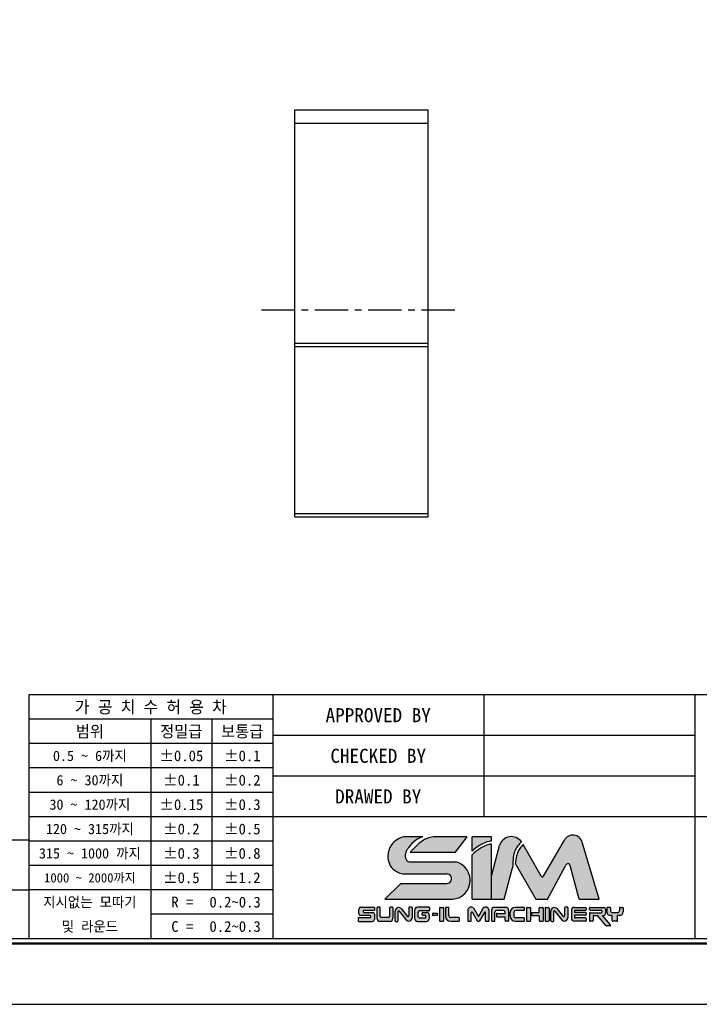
# Model space of a CAD drawing. Header units: millimetres. Extents: x 1928 to 2345, y 992 to 1288.
# Tile 2 of 2: x 2151 to 2253, y 992 to 1140. Entities that reach past the tile are written whole.
import ezdxf
from ezdxf.enums import TextEntityAlignment as Align

# ---------------------------------------------------------------- set-up
doc = ezdxf.new("R2010")
doc.units = ezdxf.units.MM
doc.linetypes.add('CENTER', pattern=[2, 1.25, -0.25, 0.25, -0.25])
for name, color, linetype in [('S1', 1, 'CENTER'), ('Z5', 7, 'Continuous'), ('Z7', 7, 'Continuous')]:
    doc.layers.add(name, color=color, linetype=linetype)

# ---------------------------------------------------------------- blocks, each defined once
blk = doc.blocks.new('란표제')
h = blk.add_hatch(color=150)
h.dxf.hatch_style = 1
edge = h.paths.add_edge_path()
edge.add_spline(control_points=[(207.254885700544, 16.33602195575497), (207.4122922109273, 16.47608683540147), (207.7174809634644, 16.74765264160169), (208.2523540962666, 17.06731062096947), (208.7774405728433, 17.32249890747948), (209.1543874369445, 17.38665720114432), (209.319017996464, 17.41467816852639)], knot_values=[0, 0, 0, 0, 0.6304310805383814, 1.222315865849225, 1.865724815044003, 2.364625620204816, 2.364625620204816, 2.364625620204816, 2.364625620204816], degree=3, periodic=0)
edge.add_line((209.319017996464, 17.41467816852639), (209.319017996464, 17.8749359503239))
edge.add_line((209.319017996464, 17.8749359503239), (207.254885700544, 17.8749359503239))
edge.add_line((207.254885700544, 17.8749359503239), (207.254885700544, 16.33602195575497))
edge = h.paths.add_edge_path()
edge.add_spline(control_points=[(209.319017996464, 17.09505608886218), (209.1507810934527, 17.05636180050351), (208.7718837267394, 16.96921585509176), (208.2430076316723, 16.7021166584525), (207.7228945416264, 16.35351243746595), (207.413543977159, 16.08416408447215), (207.254885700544, 15.9460219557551)], knot_values=[0, 0, 0, 0, 0.5164407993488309, 1.163110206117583, 1.761888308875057, 2.392319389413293, 2.392319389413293, 2.392319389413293, 2.392319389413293], degree=3, periodic=0)
edge.add_line((207.254885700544, 15.9460219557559), (207.254885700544, 11.2074160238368))
edge.add_line((207.254885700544, 11.2074160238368), (209.319017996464, 11.2074160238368))
edge.add_line((209.319017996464, 11.2074160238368), (209.319017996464, 17.09505608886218))
edge = h.paths.add_edge_path()
edge.add_line((205.4485281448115, 15.20675719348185), (200.5646388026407, 15.20675719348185))
edge.add_spline(control_points=[(200.5646388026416, 15.20675719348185), (200.4849448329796, 15.2311278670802), (200.2902893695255, 15.29065413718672), (200.0764048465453, 15.67955931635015), (200.1444277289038, 16.22277553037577), (200.5626230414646, 16.86702953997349), (201.1445093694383, 17.51252125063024), (201.753622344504, 17.7642963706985), (202.0212897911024, 17.8749359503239)], knot_values=[0, 0, 0, 0, 0.2433595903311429, 0.5944147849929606, 1.213183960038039, 1.789398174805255, 2.88702788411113, 3.747486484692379, 3.747486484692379, 3.747486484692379, 3.747486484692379], degree=3, periodic=0)
edge.add_line((202.021289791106, 17.87493595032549), (199.975920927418, 17.87493595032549))
edge.add_spline(control_points=[(199.975920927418, 17.87493595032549), (199.7520550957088, 17.7906646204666), (199.2509278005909, 17.60202188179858), (198.4944564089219, 16.96557093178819), (198.1991549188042, 15.94031959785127), (198.3773366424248, 14.94330619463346), (198.8409946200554, 14.33840604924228), (199.2605940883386, 14.13379854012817), (199.4124566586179, 14.059746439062)], knot_values=[0, 0, 0, 0, 0.550739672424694, 1.232839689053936, 2.19963066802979, 2.850121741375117, 3.513003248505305, 3.888995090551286, 3.888995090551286, 3.888995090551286, 3.888995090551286], degree=3, periodic=0)
edge.add_arc((200.0158996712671, 15.21120487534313), 1.299999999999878, 242.3423855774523, 270.0000000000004)
edge.add_line((200.0158996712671, 13.91120487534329), (204.5640160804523, 13.91120487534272))
edge.add_arc((204.5640160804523, 13.39961279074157), 0.5115920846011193, 270.18688939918, 90, ccw=False)
edge.add_line((204.565684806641, 12.88802342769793), (199.6526393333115, 12.88802342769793))
edge.add_line((199.6526393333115, 12.88802342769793), (197.9720319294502, 11.2074160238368))
edge.add_line((197.9720319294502, 11.2074160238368), (204.7937810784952, 11.2074160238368))
edge.add_arc((205.0304162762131, 13.2219417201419), 2.028376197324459, 263.3004820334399, 78.10426637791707)
edge = h.paths.add_edge_path(flags=17)
edge.add_spline(control_points=[(203.124493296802, 17.8749359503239), (202.8996633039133, 17.82721986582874), (202.2807588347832, 17.69586862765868), (201.4378743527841, 17.06335641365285), (200.9055243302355, 16.48007066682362), (200.6418784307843, 16.19119889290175)], knot_values=[0, 0, 0, 0, 0.6846043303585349, 1.884555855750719, 3.061918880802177, 3.061918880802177, 3.061918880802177, 3.061918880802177], degree=3, periodic=0)
edge.add_line((200.6418784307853, 16.19119889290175), (205.4077128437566, 16.19119889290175))
edge.add_line((205.4077128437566, 16.19119889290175), (206.7038211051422, 17.8749359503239))
edge.add_line((206.7038211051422, 17.8749359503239), (203.124493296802, 17.8749359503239))
h = blk.add_hatch(color=8)
h.dxf.hatch_style = 1
edge = h.paths.add_edge_path()
edge.add_spline(control_points=[(211.586712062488, 14.73767623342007), (211.5979655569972, 15.05995682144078), (211.6173841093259, 15.61607052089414), (211.7789107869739, 16.3460245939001), (212.0883945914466, 16.90037927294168), (212.3712800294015, 17.17334599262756), (212.5211611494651, 17.31797188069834)], knot_values=[0, 0, 0, 0, 0.7435831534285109, 1.283095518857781, 1.707763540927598, 2.186317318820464, 2.186317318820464, 2.186317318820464, 2.186317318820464], degree=3, periodic=0)
edge.add_arc((211.4478182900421, 16.58453128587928), 1.300000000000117, 34.34572044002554, 164.9999999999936)
edge.add_line((210.1921147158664, 16.92099604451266), (209.319017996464, 13.66255472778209))
edge.add_line((209.319017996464, 13.66255472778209), (209.319017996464, 11.2074160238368))
edge.add_line((209.319017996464, 11.2074160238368), (210.6863499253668, 11.2074160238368))
edge.add_line((210.6863499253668, 11.2074160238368), (211.5798839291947, 14.54213032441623))
edge.add_spline(control_points=[(211.5798839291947, 14.5421303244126), (211.5821599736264, 14.60731229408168), (211.5844360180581, 14.67249426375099), (211.586712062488, 14.73767623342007)], knot_values=[2.186317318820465, 2.186317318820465, 2.186317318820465, 2.186317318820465, 2.336708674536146, 2.336708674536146, 2.336708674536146, 2.336708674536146], degree=3, periodic=0)
edge = h.paths.add_edge_path()
edge.add_arc((217.4733307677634, 14.73094655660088), 0.2599999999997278, 14.999999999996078, 152.0936797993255, ccw=False)
edge.add_line((217.7244714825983, 14.79823950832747), (218.681274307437, 11.22740275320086))
edge.add_line((218.681274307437, 11.22740275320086), (220.7932630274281, 11.22740275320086))
edge.add_line((220.7932630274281, 11.22740275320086), (218.9990320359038, 17.29391512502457))
edge.add_arc((218.0017364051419, 16.99895508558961), 1.040000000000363, 16.47610349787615, 150.0000000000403)
edge.add_line((217.101069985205, 17.51895508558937), (214.8678378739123, 13.65088360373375))
edge.add_arc((214.7552545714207, 13.71588360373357), 0.1299999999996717, 210.0000000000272, 330.0000000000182, ccw=False)
edge.add_line((214.642671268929, 13.65088360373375), (212.6921295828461, 17.02932090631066))
edge.add_spline(control_points=[(212.6921295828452, 17.02932090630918), (212.5742457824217, 16.89979221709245), (212.3414632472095, 16.64401477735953), (212.065290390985, 16.12183659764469), (211.9274507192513, 15.54940397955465), (211.8798952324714, 15.13850761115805), (211.8598466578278, 14.96528077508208)], knot_values=[0, 0, 0, 0, 0.523800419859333, 1.034337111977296, 1.752334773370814, 2.275651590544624, 2.275651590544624, 2.275651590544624, 2.275651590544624], degree=3, periodic=0)
edge.add_arc((211.7973139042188, 14.85130860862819), 0.1300000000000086, 30.0000000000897, 61.24788174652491, ccw=False)
edge.add_line((211.9098972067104, 14.91630860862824), (214.0576988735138, 11.19620699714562))
edge.add_line((214.0576988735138, 11.19620699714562), (215.3070704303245, 11.1962069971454))
edge.add_line((215.3070704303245, 11.1962069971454), (217.243565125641, 14.85263365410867))
h = blk.add_hatch(color=150)
h.dxf.hatch_style = 1
h.paths.add_polyline_path([(196.8398843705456, 9.607704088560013, 0.4142135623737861), (196.644884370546, 9.80270408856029), (195.7199446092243, 9.80270408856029, -0.4142135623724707), (195.6549446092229, 9.867704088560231), (195.654944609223, 9.948566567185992, -0.4142135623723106), (195.7199446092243, 10.0135665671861), (196.8398843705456, 10.0135665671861), (196.8398843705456, 10.3463613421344), (195.3763517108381, 10.34636134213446, 0.4142135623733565), (195.1813517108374, 10.15136134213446), (195.1813517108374, 9.651637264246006, 0.4142135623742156), (195.3763517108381, 9.45663726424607), (196.4043549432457, 9.456637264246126, -0.4142135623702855), (196.4693549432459, 9.391637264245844), (196.4693549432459, 9.314484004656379, -0.4142135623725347), (196.4043549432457, 9.249484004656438), (195.1625882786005, 9.249484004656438), (195.1625882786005, 8.845717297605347), (196.644884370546, 8.845717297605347, 0.4142135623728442), (196.8398843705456, 9.04071729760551)])
h.paths.add_polyline_path([(204.2241152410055, 10.26798301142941, 0.4142135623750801), (204.1591152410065, 10.33298301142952), (203.8636730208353, 10.33298301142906, 0.4142135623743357), (203.7986730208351, 10.26798301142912), (203.7986730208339, 8.929340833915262, 0.4142135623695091), (203.8636730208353, 8.864340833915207), (204.1591152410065, 8.864340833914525, 0.4142135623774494), (204.2241152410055, 8.929340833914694)])
h.paths.add_polyline_path([(207.1653805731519, 9.763626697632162, -0.7673269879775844), (207.2866722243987, 9.796126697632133), (207.8058751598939, 8.896840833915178, 0.2679491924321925), (207.8621668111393, 8.864340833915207), (207.9913022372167, 8.864340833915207, 0.2679491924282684), (208.0475938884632, 8.896840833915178), (208.5667968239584, 9.796126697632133, -0.7673269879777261), (208.6880884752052, 9.763626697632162), (208.6880884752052, 8.929340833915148, 0.4142135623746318), (208.7530884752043, 8.864340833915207), (208.9903602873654, 8.864340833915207, 0.4142135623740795), (209.0553602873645, 8.929340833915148), (209.0553602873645, 10.10884705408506, 0.5572135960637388), (208.4489020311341, 10.2713470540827), (207.9267345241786, 9.366926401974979), (207.4045670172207, 10.27134705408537, 0.5198906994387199), (206.7981087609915, 10.10884705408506), (206.7981087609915, 8.929340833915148, 0.4142135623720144), (206.8631087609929, 8.864340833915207), (207.1003805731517, 8.864340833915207, 0.414213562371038), (207.1653805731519, 8.929340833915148)])
h = blk.add_hatch(color=251)
h.dxf.hatch_style = 1
h.paths.add_polyline_path([(203.5669230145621, 9.653807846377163, 0.4142135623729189), (203.5019230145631, 9.718807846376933), (203.0985386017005, 9.718807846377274, 0.4142135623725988), (203.0335386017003, 9.653807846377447), (203.0335386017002, 9.535083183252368, 0.4142135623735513), (203.0985386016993, 9.470083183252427), (203.5019230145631, 9.470083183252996, 0.4142135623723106), (203.5669230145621, 9.535083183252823)])
h.paths.add_polyline_path([(198.8155383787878, 9.170717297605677), (198.8155383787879, 10.28136134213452, 0.4142135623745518), (198.7505383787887, 10.34636134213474), (198.5312483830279, 10.34636134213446, 0.4142135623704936), (198.4662483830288, 10.28136134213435), (198.4662483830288, 9.374979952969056, -0.4142135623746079), (198.3362483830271, 9.244979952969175), (197.6035467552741, 9.244979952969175, -0.4142135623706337), (197.4735467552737, 9.374979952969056), (197.4735467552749, 10.28136134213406, 0.4142135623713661), (197.4085467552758, 10.34636134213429), (197.173220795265, 10.3463613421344, 0.4142135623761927), (197.1082207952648, 10.28136134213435), (197.1082207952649, 9.170717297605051, 0.4142135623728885), (197.4332207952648, 8.845717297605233), (198.490538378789, 8.845717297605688, 0.4142135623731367)])
h.paths.add_polyline_path([(200.8836941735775, 9.265258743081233), (200.8836941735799, 10.28136134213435, 0.4142135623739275), (200.8186941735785, 10.3463613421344), (200.5662103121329, 10.34636134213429, 0.4142135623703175), (200.5012103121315, 10.28136134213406), (200.5012103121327, 9.419089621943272, -0.7053166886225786), (200.385850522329, 9.377993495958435), (199.7365529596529, 10.17365216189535, 0.7053166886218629), (199.0443942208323, 9.927075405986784), (199.0443942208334, 8.91071729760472, 0.4142135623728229), (199.1093942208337, 8.845717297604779), (199.3056264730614, 8.84571729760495, 0.4142135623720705), (199.3706264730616, 8.910717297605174), (199.3706264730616, 9.904828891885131, -0.7182104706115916), (199.4873633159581, 9.944177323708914), (200.1832731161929, 9.02916815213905, 0.7182104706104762)])
h.paths.add_polyline_path([(202.7217367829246, 9.170717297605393), (202.7217367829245, 9.475145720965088, 0.414213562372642), (202.3967367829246, 9.80014572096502), (202.0179389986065, 9.800145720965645, 0.414213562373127), (201.9529389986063, 9.735145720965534), (201.9529389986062, 9.538394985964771, 0.4142135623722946), (202.0179389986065, 9.47339498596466), (202.273324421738, 9.473394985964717, -0.4142135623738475), (202.3383244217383, 9.40839498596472), (202.3383244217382, 9.281672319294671, -0.414213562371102), (202.273324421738, 9.21667231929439), (201.7241999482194, 9.21667231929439, -0.4142135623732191), (201.4641999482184, 9.476672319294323), (201.4641999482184, 9.652153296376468, -0.4142135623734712), (201.7891999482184, 9.977153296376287), (202.6567367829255, 9.97715329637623, 0.4142135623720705), (202.7217367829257, 10.04215329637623), (202.7217367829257, 10.2813613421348, 0.4142135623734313), (202.6567367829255, 10.3463613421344), (201.4565649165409, 10.3463613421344, 0.4142135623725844), (201.1315649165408, 10.02136134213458), (201.1315649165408, 9.170717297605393, 0.4142135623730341), (201.4565649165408, 8.845717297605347), (202.3967367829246, 8.845717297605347, 0.4142135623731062)])
h.paths.add_polyline_path([(205.9125890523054, 9.174990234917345, 0.4142135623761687), (205.8475890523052, 9.23999023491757), (204.9759224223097, 9.23999023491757, -0.4142135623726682), (204.7809224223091, 9.434990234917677), (204.7809224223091, 10.26798301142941, 0.4142135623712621), (204.7159224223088, 10.33298301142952), (204.4844112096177, 10.33298301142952, 0.4142135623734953), (204.4194112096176, 10.26798301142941), (204.4194112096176, 9.38434083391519, 0.4142135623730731), (204.9394112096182, 8.864340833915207), (205.8475890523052, 8.864340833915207, 0.4142135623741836), (205.9125890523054, 8.929340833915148)])
h.paths.add_polyline_path([(209.694731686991, 9.823725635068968, -0.4142135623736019), (209.8897316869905, 10.01872563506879), (210.5938065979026, 10.0187256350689, -0.4142135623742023), (210.7888065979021, 9.823725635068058), (210.7888065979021, 9.69676070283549), (209.9214226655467, 9.696760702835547, 0.4142135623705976), (209.8564226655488, 9.631760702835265), (209.8564226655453, 9.40577132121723, 0.41421356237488), (209.9214226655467, 9.340771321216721), (210.7888065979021, 9.34077132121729), (210.7888065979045, 8.929340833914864, 0.4142135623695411), (210.8538065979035, 8.864340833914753), (211.0838216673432, 8.86434083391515, 0.4142135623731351), (211.1488216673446, 8.929340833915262), (211.1488216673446, 10.07298301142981, 0.4142135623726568), (210.8888216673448, 10.33298301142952), (209.5973415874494, 10.33298301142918, 0.4142135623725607), (209.337341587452, 10.07298301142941), (209.337341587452, 8.929340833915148, 0.4142135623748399), (209.4023415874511, 8.864340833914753), (209.6297316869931, 8.864340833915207, 0.4142135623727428), (209.694731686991, 8.929340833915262)])
h.paths.add_polyline_path([(212.8488973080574, 9.150598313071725, 0.4142135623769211), (212.7838973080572, 9.21559831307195), (211.9150975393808, 9.215598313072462, -0.4142135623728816), (211.7200975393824, 9.410598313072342), (211.7200975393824, 9.825681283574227, -0.4142135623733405), (211.9150975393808, 10.02068128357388), (212.7838973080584, 10.02068128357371, 0.4142135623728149), (212.8488973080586, 10.08568128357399), (212.8488973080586, 10.26798301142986, 0.4142135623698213), (212.7838973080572, 10.33298301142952), (211.8480273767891, 10.33298301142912, 0.414213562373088), (211.3280273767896, 9.812983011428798), (211.3280273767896, 9.384340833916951, 0.4142135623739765), (211.8480273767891, 8.864340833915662), (212.7838973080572, 8.864340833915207, 0.4142135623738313), (212.8488973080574, 8.929340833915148)])
h.paths.add_polyline_path([(213.492579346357, 10.26798301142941, 0.41421356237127), (213.4275793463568, 10.33298301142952), (213.1321371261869, 10.33298301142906, 0.414213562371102), (213.0671371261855, 10.26798301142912), (213.0671371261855, 8.929340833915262, 0.4142135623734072), (213.1321371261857, 8.864340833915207), (213.4275793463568, 8.864340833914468, 0.4142135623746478), (213.492579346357, 8.929340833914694)])
h.paths.add_polyline_path([(214.8456035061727, 10.26798301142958, 0.4142135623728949), (214.7806035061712, 10.33298301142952), (214.4851612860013, 10.33298301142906, 0.4142135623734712), (214.4201612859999, 10.26798301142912), (214.4201612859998, 9.839948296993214, -0.4142135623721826), (214.3551612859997, 9.774948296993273), (213.676330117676, 9.774948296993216, 0.4142135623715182), (213.6113301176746, 9.709948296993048), (213.6113301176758, 9.520356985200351, 0.4142135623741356), (213.676330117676, 9.455356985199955), (214.3551612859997, 9.45535698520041, -0.4142135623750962), (214.4201612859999, 9.390356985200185), (214.4201612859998, 8.929340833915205, 0.4142135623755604), (214.4851612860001, 8.864340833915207), (214.7806035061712, 8.864340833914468, 0.414213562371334), (214.8456035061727, 8.929340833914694)])
h.paths.add_polyline_path([(215.4624624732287, 10.26798301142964, 0.4142135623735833), (215.3974624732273, 10.33298301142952), (215.1020202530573, 10.33298301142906, 0.414213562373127), (215.0370202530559, 10.26798301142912), (215.0370202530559, 8.929340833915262, 0.4142135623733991), (215.1020202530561, 8.864340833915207), (215.3974624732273, 8.864340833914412, 0.4142135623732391), (215.4624624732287, 8.929340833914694)])
h.paths.add_polyline_path([(216.339469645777, 10.17365216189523, 0.7053166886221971), (215.6473109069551, 9.927075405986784), (215.6473109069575, 8.91071729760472, 0.4142135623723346), (215.7123109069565, 8.845717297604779), (215.9085431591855, 8.84571729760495, 0.4142135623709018), (215.9735431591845, 8.910717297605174), (215.9735431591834, 9.904828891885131, -0.7182104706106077), (216.0902800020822, 9.944177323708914), (216.7861898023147, 9.02916815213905, 0.7182104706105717), (217.4866108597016, 9.265258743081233), (217.4866108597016, 10.28136134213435, 0.4142135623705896), (217.4216108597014, 10.3463613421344), (217.1691269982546, 10.34636134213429, 0.4142135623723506), (217.1041269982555, 10.28136134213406), (217.1041269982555, 9.419089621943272, -0.7053166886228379), (216.9887672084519, 9.377993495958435)])
h.paths.add_polyline_path([(219.420415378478, 10.26798301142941, 0.4142135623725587), (219.3554153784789, 10.33298301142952), (218.1709172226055, 10.33298301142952, 0.4142135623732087), (217.8459172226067, 10.00798301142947), (217.8459172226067, 9.189340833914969, 0.4142135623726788), (218.1709172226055, 8.864340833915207), (219.3554153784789, 8.864340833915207, 0.4142135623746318), (219.420415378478, 8.929340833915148), (219.420415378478, 9.143462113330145, 0.4142135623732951), (219.3554153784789, 9.208462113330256), (218.2404718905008, 9.208462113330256, -0.4142135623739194), (218.1754718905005, 9.273462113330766), (218.1754718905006, 9.438182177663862, -0.4142135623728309), (218.240471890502, 9.503182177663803), (219.3554153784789, 9.50318217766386, 0.414213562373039), (219.420415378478, 9.568182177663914), (219.420415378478, 9.728365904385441, 0.4142135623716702), (219.3554153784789, 9.793365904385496), (218.240471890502, 9.793365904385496, -0.4142135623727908), (218.1754718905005, 9.858365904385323), (218.1754718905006, 9.955071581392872, -0.4142135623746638), (218.2404718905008, 10.02007158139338), (219.3554153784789, 10.02007158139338, 0.4142135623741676), (219.420415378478, 10.08507158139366)])
h.paths.add_polyline_path([(221.4898233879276, 10.13798301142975, 0.4142135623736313), (221.2948233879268, 10.3329830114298), (219.8352710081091, 10.33298301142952, 0.4142135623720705), (219.7702710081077, 10.26798301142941), (219.7702710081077, 10.10677544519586, 0.414213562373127), (219.8352710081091, 10.04177544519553), (221.0336939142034, 10.0417754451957, -0.4142135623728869), (221.0986939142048, 9.976775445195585), (221.0986939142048, 9.837352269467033, -0.4142135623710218), (221.0336939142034, 9.772352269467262), (219.8352710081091, 9.772352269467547, 0.4142135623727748), (219.7702710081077, 9.707352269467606), (219.7702710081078, 8.929340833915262, 0.4142135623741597), (219.8352710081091, 8.864340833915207), (220.0926108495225, 8.864340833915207, 0.4142135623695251), (220.1576108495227, 8.929340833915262), (220.1576108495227, 9.414242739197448, -0.4142135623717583), (220.2226108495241, 9.479242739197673), (220.6306965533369, 9.479242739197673), (221.5531320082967, 8.379926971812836, 0.2216946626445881), (221.6029248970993, 8.356708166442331), (221.9552971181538, 8.35670816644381, 0.637070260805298), (222.0050900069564, 8.46348936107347), (221.1527717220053, 9.479242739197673), (221.2948233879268, 9.479242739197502, 0.414213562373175), (221.4898233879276, 9.674242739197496)])
h.paths.add_polyline_path([(223.366210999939, 9.869242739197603), (223.366210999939, 10.26798301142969, 0.4142135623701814), (223.3012109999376, 10.33298301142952), (223.0343925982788, 10.33298301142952, 0.4142135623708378), (222.9693925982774, 10.26798301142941), (222.9693925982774, 9.96735226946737, -0.4142135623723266), (222.7743925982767, 9.772352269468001), (222.2290342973, 9.772352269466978, -0.4142135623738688), (222.034034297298, 9.967352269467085), (222.034034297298, 10.26798301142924, 0.4142135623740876), (221.969034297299, 10.33298301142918), (221.7022158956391, 10.33298301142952, 0.4142135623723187), (221.63721589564, 10.26798301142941), (221.63721589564, 9.869242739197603, 0.4142135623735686), (222.0272158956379, 9.479242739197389), (222.9762109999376, 9.479242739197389, 0.4142135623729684)])
h.paths.add_polyline_path([(222.7748939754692, 9.479242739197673), (222.2133923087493, 9.479242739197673), (222.2133923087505, 8.929340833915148, 0.4142135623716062), (222.2783923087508, 8.864340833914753), (222.7098939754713, 8.864340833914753, 0.4142135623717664), (222.7748939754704, 8.929340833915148)])
for p, q in [((202.0212897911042, 17.87493595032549), (199.975920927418, 17.87493595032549)), ((206.7038211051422, 17.8749359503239), (203.124493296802, 17.8749359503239)), ((206.7038211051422, 17.8749359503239), (205.4077128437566, 16.19119889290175)), ((209.319017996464, 17.8749359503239), (207.254885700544, 17.8749359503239)), ((207.254885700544, 16.33602195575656), (207.254885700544, 17.8749359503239)), ((209.319017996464, 17.41467816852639), (209.319017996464, 17.8749359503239)), ((209.319017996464, 11.2074160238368), (209.319017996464, 17.09505608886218)), ((209.319017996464, 13.66255472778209), (210.1921147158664, 16.92099604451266)), ((214.6426712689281, 13.65088360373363), (212.692129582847, 17.02932090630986)), ((214.8678378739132, 13.65088360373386), (217.101069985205, 17.51895508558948)), ((220.7932630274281, 11.22740275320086), (218.9990320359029, 17.29391512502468)), ((205.4077128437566, 16.19119889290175), (200.6418784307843, 16.19119889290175)), ((207.254885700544, 11.2074160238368), (207.254885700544, 15.94602195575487)), ((200.5646388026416, 15.20675719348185), (205.4485281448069, 15.20675719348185)), ((211.9098972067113, 14.91630860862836), (214.0576988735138, 11.19620699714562)), ((215.2814177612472, 11.14777045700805), (217.2435651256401, 14.8526336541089)), ((218.681274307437, 11.22740275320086), (217.7244714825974, 14.79823950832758)), ((200.0158996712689, 13.91120487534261), (204.5640160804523, 13.91120487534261)), ((210.6863499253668, 11.2074160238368), (211.5798839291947, 14.54213032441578)), ((199.6526393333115, 12.88802342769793), (197.9720319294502, 11.20741602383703)), ((199.6526393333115, 12.88802342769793), (204.5623473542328, 12.88802342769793)), ((197.9720319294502, 11.2074160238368), (204.7937810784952, 11.2074160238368)), ((207.254885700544, 11.2074160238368), (209.319017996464, 11.2074160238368)), ((209.319017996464, 11.2074160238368), (210.6863499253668, 11.2074160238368)), ((214.0576988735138, 11.19620699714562), (215.2814177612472, 11.1962069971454)), ((218.681274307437, 11.22740275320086), (220.7932630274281, 11.22740275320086)), ((195.1813517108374, 9.651637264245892), (195.1813517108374, 10.15136134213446)), ((195.3763517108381, 10.3463613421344), (196.8398843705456, 10.3463613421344)), ((196.4043549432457, 9.45663726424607), (195.3763517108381, 9.45663726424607)), ((195.6549446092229, 9.948566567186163), (195.6549446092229, 9.867704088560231)), ((196.8398843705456, 10.0135665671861), (195.7199446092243, 10.0135665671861)), ((195.7199446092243, 9.80270408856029), (196.644884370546, 9.80270408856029)), ((196.8398843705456, 10.32175464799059), (196.8398843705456, 10.0135665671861)), ((196.8398843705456, 9.607704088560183), (196.8398843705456, 9.04071729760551)), ((197.1082207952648, 10.28136134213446), (197.1082207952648, 9.170717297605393)), ((197.4085467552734, 10.3463613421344), (197.173220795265, 10.3463613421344)), ((197.4735467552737, 9.37497995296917), (197.4735467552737, 10.28136134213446)), ((198.4662483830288, 10.28136134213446), (198.4662483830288, 9.37497995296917)), ((198.7505383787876, 10.3463613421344), (198.5312483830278, 10.3463613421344)), ((198.8155383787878, 10.28136134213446), (198.8155383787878, 9.170717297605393)), ((199.0443942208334, 8.910717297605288), (199.0443942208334, 9.92707540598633)), ((199.3706264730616, 8.910717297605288), (199.3706264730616, 9.904828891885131)), ((199.4873633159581, 9.944177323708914), (200.1832731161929, 9.029168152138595)), ((199.7365529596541, 10.17365216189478), (200.3858505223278, 9.377993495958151)), ((200.5012103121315, 10.28136134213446), (200.5012103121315, 9.419089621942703)), ((200.8186941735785, 10.3463613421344), (200.5662103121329, 10.3463613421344)), ((200.8836941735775, 10.28136134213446), (200.8836941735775, 9.265258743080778)), ((201.1315649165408, 10.02136134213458), (201.1315649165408, 9.170717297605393)), ((202.6567367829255, 10.3463613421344), (201.4565649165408, 10.3463613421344)), ((201.4641999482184, 9.652153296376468), (201.4641999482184, 9.476672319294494)), ((202.6567367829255, 9.977153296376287), (201.7891999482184, 9.977153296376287)), ((201.9529389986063, 9.538394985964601), (201.9529389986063, 9.735145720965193)), ((202.0179389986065, 9.800145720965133), (202.3967367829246, 9.800145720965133)), ((202.273324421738, 9.47339498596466), (202.0179389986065, 9.47339498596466)), ((202.7217367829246, 10.28136134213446), (202.7217367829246, 10.04215329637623)), ((202.7217367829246, 10.28136134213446), (202.7217367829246, 10.04215329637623)), ((202.7217367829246, 9.170717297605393), (202.7217367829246, 9.475145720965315)), ((203.0335386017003, 9.653807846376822), (203.0335386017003, 9.535083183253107)), ((203.0985386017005, 9.718807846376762), (203.5019230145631, 9.718807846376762)), ((203.5019230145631, 9.470083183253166), (203.0985386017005, 9.470083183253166)), ((203.5669230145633, 9.653807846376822), (203.5669230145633, 9.535083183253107)), ((203.7986730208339, 10.26798301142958), (203.7986730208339, 8.929340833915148)), ((203.8636730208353, 10.33298301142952), (204.1591152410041, 10.33298301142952)), ((204.2241152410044, 10.26798301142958), (204.2241152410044, 8.929340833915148)), ((204.4194112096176, 10.26798301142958), (204.4194112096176, 9.38434083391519)), ((204.7159224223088, 10.33298301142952), (204.4844112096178, 10.33298301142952)), ((204.7809224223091, 9.434990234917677), (204.7809224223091, 10.26798301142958)), ((206.7981087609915, 10.10884705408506), (206.7981087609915, 8.929340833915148)), ((207.1653805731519, 8.929340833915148), (207.1653805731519, 9.763626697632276)), ((207.2866722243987, 9.796126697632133), (207.8058751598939, 8.896840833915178)), ((207.4045670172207, 10.27134705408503), (207.9267345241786, 9.366926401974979)), ((208.4489020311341, 10.27134705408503), (207.9267345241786, 9.366926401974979)), ((208.5667968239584, 9.796126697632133), (208.0475938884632, 8.896840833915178)), ((208.6880884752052, 8.929340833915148), (208.6880884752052, 9.763626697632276)), ((209.0553602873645, 10.10884705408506), (209.0553602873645, 8.929340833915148)), ((209.3373415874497, 10.07298301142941), (209.3373415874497, 8.929340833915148)), ((210.8888216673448, 10.33298301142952), (209.5973415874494, 10.33298301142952)), ((209.694731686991, 8.929340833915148), (209.694731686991, 9.823725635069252)), ((209.8564226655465, 9.63176070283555), (209.8564226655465, 9.40577132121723)), ((210.5938065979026, 10.01872563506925), (209.8897316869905, 10.01872563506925)), ((209.9214226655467, 9.69676070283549), (210.7888065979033, 9.69676070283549)), ((210.7888065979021, 9.69676070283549), (210.7888065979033, 9.823725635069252)), ((211.1488216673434, 10.07298301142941), (211.1488216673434, 8.929340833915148)), ((211.3280273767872, 9.38434083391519), (211.3280273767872, 9.812983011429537)), ((211.7200975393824, 9.82568128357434), (211.7200975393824, 9.410598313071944)), ((212.7838973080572, 10.33298301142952), (211.8480273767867, 10.33298301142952)), ((212.7838973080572, 10.02068128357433), (211.9150975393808, 10.02068128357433)), ((212.8488973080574, 10.08568128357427), (212.8488973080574, 10.26798301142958)), ((213.0671371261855, 10.26798301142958), (213.0671371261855, 8.929340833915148)), ((213.1321371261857, 10.33298301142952), (213.4275793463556, 10.33298301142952)), ((213.492579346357, 10.26798301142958), (213.492579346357, 8.929340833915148)), ((213.6113301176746, 9.709948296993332), (213.6113301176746, 9.520356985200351)), ((213.676330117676, 9.774948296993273), (214.3551612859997, 9.774948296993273)), ((213.676330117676, 9.45535698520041), (214.3551612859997, 9.45535698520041)), ((214.4201612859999, 9.839948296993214), (214.4201612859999, 10.26798301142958)), ((214.4851612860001, 10.33298301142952), (214.7806035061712, 10.33298301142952)), ((214.8456035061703, 10.26798301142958), (214.8456035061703, 8.929340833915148)), ((215.0370202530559, 10.26798301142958), (215.0370202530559, 8.929340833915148)), ((215.1020202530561, 10.33298301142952), (215.3974624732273, 10.33298301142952)), ((215.4624624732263, 10.26798301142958), (215.4624624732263, 8.929340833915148)), ((215.6473109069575, 8.910717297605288), (215.6473109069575, 9.92707540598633)), ((215.9735431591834, 8.910717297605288), (215.9735431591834, 9.904828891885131)), ((216.0902800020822, 9.944177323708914), (216.7861898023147, 9.029168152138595)), ((216.339469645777, 10.17365216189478), (216.9887672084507, 9.377993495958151)), ((217.1041269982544, 10.28136134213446), (217.1041269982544, 9.419089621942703)), ((217.4216108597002, 10.3463613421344), (217.1691269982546, 10.3463613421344)), ((217.4866108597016, 10.28136134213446), (217.4866108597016, 9.265258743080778)), ((217.8459172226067, 10.00798301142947), (217.8459172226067, 9.189340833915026)), ((218.1709172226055, 10.33298301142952), (219.3554153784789, 10.33298301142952)), ((218.1754718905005, 9.955071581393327), (218.1754718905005, 9.858365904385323)), ((219.3554153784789, 10.02007158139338), (218.2404718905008, 10.02007158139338)), ((219.3554153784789, 9.793365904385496), (218.240471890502, 9.793365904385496)), ((219.3554153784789, 9.503182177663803), (218.240471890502, 9.503182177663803)), ((219.420415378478, 10.26798301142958), (219.420415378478, 10.08507158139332)), ((219.420415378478, 9.728365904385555), (219.420415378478, 9.568182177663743)), ((219.7702710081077, 10.10677544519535), (219.7702710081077, 10.26798301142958)), ((219.7702710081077, 9.707352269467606), (219.7702710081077, 8.929340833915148)), ((219.835271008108, 10.33298301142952), (221.2948233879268, 10.33298301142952)), ((219.835271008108, 10.04177544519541), (221.0336939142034, 10.04177544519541)), ((219.835271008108, 9.772352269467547), (221.0336939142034, 9.772352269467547)), ((220.2226108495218, 9.479242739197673), (220.6306965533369, 9.479242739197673)), ((221.5531320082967, 8.379926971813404), (220.6306965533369, 9.479242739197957)), ((221.0986939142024, 9.976775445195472), (221.0986939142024, 9.837352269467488)), ((221.1527717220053, 9.479242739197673), (221.2948233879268, 9.479242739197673)), ((222.0050900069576, 8.463489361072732), (221.1527717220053, 9.479242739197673)), ((221.4898233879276, 10.13798301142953), (221.4898233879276, 9.67424273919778)), ((221.63721589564, 10.26798301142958), (221.63721589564, 9.869242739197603)), ((221.969034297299, 10.33298301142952), (221.7022158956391, 10.33298301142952)), ((222.2133923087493, 9.479242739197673), (222.0272158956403, 9.479242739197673)), ((222.034034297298, 10.26798301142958), (222.034034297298, 9.967352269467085)), ((222.2133923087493, 8.929340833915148), (222.2133923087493, 9.479242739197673)), ((222.7743925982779, 9.772352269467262), (222.2290342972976, 9.772352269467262)), ((222.9762109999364, 9.479242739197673), (222.7748939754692, 9.479242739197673)), ((222.7748939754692, 8.929340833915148), (222.7748939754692, 9.479242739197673)), ((222.9693925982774, 10.26798301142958), (222.9693925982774, 9.967352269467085)), ((223.0343925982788, 10.33298301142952), (223.3012109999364, 10.33298301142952)), ((223.3662109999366, 10.26798301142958), (223.3662109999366, 9.869242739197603)), ((195.1625882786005, 8.845717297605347), (195.1625882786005, 9.249484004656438)), ((195.1625882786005, 9.249484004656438), (196.4043549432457, 9.249484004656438)), ((195.1625882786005, 8.845717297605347), (196.644884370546, 8.845717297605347)), ((196.4693549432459, 9.314484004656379), (196.4693549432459, 9.391637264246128)), ((198.490538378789, 8.845717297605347), (197.4332207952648, 8.845717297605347)), ((198.3362483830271, 9.244979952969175), (197.6035467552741, 9.244979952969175)), ((199.1093942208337, 8.845717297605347), (199.3056264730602, 8.845717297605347)), ((201.4565649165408, 8.845717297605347), (202.3967367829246, 8.845717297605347)), ((201.7241999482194, 9.21667231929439), (202.273324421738, 9.21667231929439)), ((202.3383244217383, 9.28167231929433), (202.3383244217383, 9.40839498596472)), ((203.8636730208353, 8.864340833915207), (204.1591152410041, 8.864340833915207)), ((204.9394112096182, 8.864340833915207), (205.8475890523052, 8.864340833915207)), ((205.8475890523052, 9.23999023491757), (204.9759224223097, 9.23999023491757)), ((205.9125890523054, 8.929340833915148), (205.9125890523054, 9.17499023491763)), ((206.8631087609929, 8.864340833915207), (207.1003805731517, 8.864340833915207)), ((207.8621668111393, 8.864340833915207), (207.9913022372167, 8.864340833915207)), ((208.7530884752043, 8.864340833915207), (208.9903602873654, 8.864340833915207)), ((209.4023415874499, 8.864340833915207), (209.6297316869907, 8.864340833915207)), ((209.9214226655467, 9.34077132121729), (210.7888065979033, 9.34077132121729)), ((210.7888065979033, 8.929340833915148), (210.7888065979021, 9.34077132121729)), ((211.0838216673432, 8.864340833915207), (210.8538065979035, 8.864340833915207)), ((211.8480273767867, 8.864340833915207), (212.783897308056, 8.864340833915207)), ((212.783897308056, 9.21559831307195), (211.9150975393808, 9.21559831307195)), ((212.8488973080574, 8.929340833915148), (212.8488973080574, 9.15059831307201)), ((213.1321371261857, 8.864340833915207), (213.4275793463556, 8.864340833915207)), ((214.4201612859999, 9.39035698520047), (214.4201612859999, 8.929340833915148)), ((214.4851612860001, 8.864340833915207), (214.7806035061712, 8.864340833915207)), ((215.1020202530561, 8.864340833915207), (215.3974624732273, 8.864340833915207)), ((215.7123109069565, 8.845717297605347), (215.9085431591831, 8.845717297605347)), ((219.3554153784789, 8.864340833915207), (218.1709172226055, 8.864340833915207)), ((218.1754718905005, 9.438182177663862), (218.1754718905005, 9.273462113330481)), ((219.3554153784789, 9.208462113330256), (218.2404718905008, 9.208462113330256)), ((219.420415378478, 9.143462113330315), (219.420415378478, 8.929340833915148)), ((220.0926108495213, 8.864340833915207), (219.835271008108, 8.864340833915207)), ((220.1576108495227, 9.414242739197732), (220.1576108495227, 8.929340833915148)), ((222.709893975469, 8.864340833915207), (222.2783923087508, 8.864340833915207)), ((221.9552971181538, 8.356708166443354), (221.6029248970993, 8.356708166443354))]:
    blk.add_line(p, q)
for centre, radius, start, end in [((211.4478182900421, 16.58453128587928), 1.3, 34.3457204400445, 165.0000000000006), ((218.0017364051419, 16.99895508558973), 1.04, 16.47610349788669, 149.9999999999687), ((205.0304162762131, 13.2219417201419), 2.028376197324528, 263.3004820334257, 78.10426637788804), ((211.7973139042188, 14.8513086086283), 0.13, 30.00000000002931, 61.24788175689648), ((217.4733307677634, 14.73094655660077), 0.26, 14.99999999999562, 152.0936797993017), ((200.0158996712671, 15.21120487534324), 1.3, 242.342385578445, 270), ((204.5640160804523, 13.39961279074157), 0.5115920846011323, 269.813110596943, 90), ((214.7552545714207, 13.71588360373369), 0.13, 210.0000000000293, 329.9999999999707), ((195.3763517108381, 10.15136134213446), 0.195, 90, 180), ((195.3763517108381, 9.651637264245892), 0.195, 180, 270), ((195.7199446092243, 9.948566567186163), 0.065, 90, 180), ((195.7199446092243, 9.867704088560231), 0.065, 180, 270), ((196.4043549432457, 9.391637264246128), 0.065, 0, 90), ((196.644884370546, 9.607704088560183), 0.195, 0, 90), ((197.173220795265, 10.28136134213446), 0.065, 90, 180), ((197.4085467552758, 10.28136134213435), 0.065, 0, 90.00000000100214), ((198.5312483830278, 10.28136134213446), 0.065, 90, 180), ((198.7505383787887, 10.2813613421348), 0.065, 0, 90.00000000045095), ((199.4343942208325, 9.927075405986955), 0.39, 39.21617813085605, 180), ((199.4356264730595, 9.904828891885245), 0.065, 37.25478689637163, 180), ((200.5662103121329, 10.28136134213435), 0.065, 90.00000000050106, 180), ((200.8186941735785, 10.28136134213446), 0.065, 0, 90.00000000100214), ((201.4565649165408, 10.02136134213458), 0.325, 90, 180), ((201.7891999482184, 9.652153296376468), 0.325, 90, 180), ((201.7241999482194, 9.476672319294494), 0.26, 180, 270), ((202.0179389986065, 9.735145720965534), 0.065, 90, 180), ((202.0179389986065, 9.538394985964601), 0.065, 180, 270), ((202.273324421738, 9.40839498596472), 0.065, 0, 90), ((202.3967367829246, 9.475145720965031), 0.325, 0, 90), ((202.6567367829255, 10.28136134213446), 0.065, 0, 90.00000000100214), ((202.6567367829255, 10.04215329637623), 0.065, 269.9999999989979, 0), ((203.0985386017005, 9.653807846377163), 0.065, 90, 180), ((203.0985386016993, 9.535083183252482), 0.065, 180, 270.000000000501), ((203.5019230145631, 9.653807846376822), 0.065, 0, 90), ((203.5019230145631, 9.535083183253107), 0.065, 270, 0), ((203.8636730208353, 10.26798301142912), 0.065, 90.00000000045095, 180), ((204.1591152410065, 10.26798301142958), 0.065, 0, 90.00000000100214), ((204.4844112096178, 10.26798301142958), 0.065, 90, 180), ((204.7159224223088, 10.26798301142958), 0.065, 0, 90), ((207.1583587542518, 9.977292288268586), 0.3835188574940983, 50.0609962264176, 159.9390037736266), ((207.2303805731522, 9.763626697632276), 0.065, 30.00000000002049, 180), ((208.7018605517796, 10.0024845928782), 0.3691544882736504, 16.74570727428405, 133.254292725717), ((208.6230884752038, 9.763626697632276), 0.065, 0, 149.9999999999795), ((209.5973415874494, 10.0729830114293), 0.26, 90.00000000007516, 180), ((209.8897316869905, 9.823725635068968), 0.195, 90, 180), ((209.9214226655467, 9.63176070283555), 0.065, 90.00000000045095, 180), ((210.5938065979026, 9.823725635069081), 0.195, 0, 89.99999999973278), ((210.8888216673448, 10.07298301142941), 0.26, 0, 90.00000000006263), ((211.8480273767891, 9.812983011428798), 0.52, 90.00000000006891, 180), ((211.9150975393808, 9.825681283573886), 0.195, 90, 180), ((212.7838973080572, 10.26798301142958), 0.065, 0, 90.00000000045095), ((212.7838973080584, 10.08568128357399), 0.065, 269.9999999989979, 0), ((213.1321371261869, 10.26798301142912), 0.065, 90.00000000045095, 180), ((213.4275793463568, 10.26798301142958), 0.065, 0, 90.00000000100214), ((213.676330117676, 9.709948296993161), 0.065, 90, 180), ((213.676330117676, 9.520356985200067), 0.065, 180, 269.9999999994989), ((214.3551612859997, 9.839948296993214), 0.065, 270, 0), ((214.3551612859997, 9.39035698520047), 0.065, 0, 90), ((214.4851612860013, 10.26798301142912), 0.065, 90.00000000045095, 180), ((214.7806035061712, 10.26798301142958), 0.065, 0, 90.00000000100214), ((215.1020202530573, 10.26798301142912), 0.065, 90.00000000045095, 180), ((215.3974624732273, 10.26798301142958), 0.065, 0, 90.00000000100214), ((216.0373109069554, 9.927075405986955), 0.39, 39.21617813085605, 180), ((216.0385431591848, 9.904828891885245), 0.065, 37.25478689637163, 180), ((217.1691269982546, 10.28136134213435), 0.065, 90.00000000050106, 180), ((217.4216108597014, 10.28136134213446), 0.065, 0, 90.00000000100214), ((218.1709172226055, 10.00798301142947), 0.325, 90, 180), ((218.2404718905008, 9.95507158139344), 0.065, 90, 180), ((218.240471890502, 9.858365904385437), 0.065, 180, 270), ((218.240471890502, 9.438182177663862), 0.065, 90, 180), ((219.3554153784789, 10.26798301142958), 0.065, 0, 90), ((219.3554153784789, 10.08507158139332), 0.065, 270, 0), ((219.3554153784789, 9.728365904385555), 0.065, 0, 90), ((219.3554153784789, 9.568182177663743), 0.065, 270, 0), ((219.8352710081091, 10.26798301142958), 0.065, 90.00000000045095, 180), ((219.8352710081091, 10.10677544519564), 0.065, 180, 269.9999999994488), ((219.8352710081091, 9.707352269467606), 0.065, 90.00000000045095, 180), ((220.2226108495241, 9.414242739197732), 0.065, 90.00000000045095, 180), ((221.0336939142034, 9.976775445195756), 0.065, 0, 90.00000000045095), ((221.0336939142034, 9.837352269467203), 0.065, 269.9999999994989, 0), ((221.2948233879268, 10.1379830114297), 0.195, 0, 90), ((221.2948233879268, 9.674242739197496), 0.195, 270, 0), ((221.7022158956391, 10.26798301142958), 0.065, 90, 180), ((222.0272158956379, 9.869242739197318), 0.39, 180, 270.0000000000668), ((221.969034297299, 10.26798301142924), 0.065, 0, 90.00000000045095), ((222.2290342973, 9.967352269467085), 0.195, 180, 269.9999999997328), ((222.7743925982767, 9.967352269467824), 0.195, 270.0000000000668, 0), ((223.0343925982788, 10.26798301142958), 0.065, 90.00000000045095, 180), ((222.9762109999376, 9.869242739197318), 0.39, 269.999999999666, 0), ((223.3012109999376, 10.26798301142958), 0.065, 0, 90.00000000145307), ((196.4043549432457, 9.314484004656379), 0.065, 270, 0), ((196.644884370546, 9.04071729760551), 0.195, 270, 0), ((197.4332207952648, 9.170717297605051), 0.325, 180, 269.9999999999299), ((197.6035467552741, 9.37497995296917), 0.13, 180, 270), ((198.3362483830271, 9.37497995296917), 0.13, 270, 0), ((198.490538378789, 9.170717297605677), 0.325, 270.0000000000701, 0), ((199.1093942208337, 8.91071729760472), 0.065, 180, 270), ((199.3056264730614, 8.910717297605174), 0.065, 269.9999999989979, 0), ((200.4936941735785, 9.265258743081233), 0.39, 217.2547868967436, 0), ((200.4362103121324, 9.419089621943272), 0.065, 219.2161781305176, 0), ((201.4565649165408, 9.170717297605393), 0.325, 180, 269.9999999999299), ((202.273324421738, 9.28167231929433), 0.065, 270, 0), ((202.3967367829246, 9.170717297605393), 0.325, 270, 0), ((203.8636730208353, 8.929340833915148), 0.065, 180, 270), ((204.1591152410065, 8.929340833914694), 0.065, 269.9999999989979, 0), ((204.9394112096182, 9.38434083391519), 0.52, 180, 270), ((204.9759224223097, 9.434990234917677), 0.195, 180, 270), ((205.8475890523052, 9.17499023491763), 0.065, 0, 90), ((205.8475890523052, 8.929340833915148), 0.065, 270, 0), ((206.8631087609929, 8.929340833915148), 0.065, 180, 270), ((207.1003805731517, 8.929340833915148), 0.065, 270, 0), ((207.8621668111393, 8.929340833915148), 0.065, 210.0000000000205, 270), ((207.9913022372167, 8.929340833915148), 0.065, 270, 329.9999999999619), ((208.7530884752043, 8.929340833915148), 0.065, 180, 270), ((208.9903602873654, 8.929340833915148), 0.065, 270, 0), ((209.4023415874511, 8.929340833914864), 0.065, 180, 269.9999999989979), ((209.6297316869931, 8.929340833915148), 0.065, 269.9999999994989, 0), ((209.9214226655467, 9.405771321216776), 0.065, 180, 270.000000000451), ((210.8538065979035, 8.929340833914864), 0.065, 180, 269.9999999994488), ((211.0838216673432, 8.929340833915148), 0.065, 269.9999999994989, 0), ((211.8480273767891, 9.384340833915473), 0.52, 180, 269.9999999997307), ((211.9150975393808, 9.410598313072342), 0.195, 180, 270.0000000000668), ((212.7838973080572, 9.150598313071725), 0.065, 0, 90.00000000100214), ((212.7838973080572, 8.929340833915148), 0.065, 269.9999999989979, 0), ((213.1321371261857, 8.929340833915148), 0.065, 180, 270), ((213.4275793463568, 8.929340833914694), 0.065, 269.9999999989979, 0), ((214.4851612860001, 8.929340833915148), 0.065, 180, 270), ((214.7806035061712, 8.929340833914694), 0.065, 269.9999999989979, 0), ((215.1020202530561, 8.929340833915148), 0.065, 180, 270), ((215.3974624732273, 8.929340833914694), 0.065, 269.9999999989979, 0), ((215.7123109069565, 8.91071729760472), 0.065, 180, 270), ((215.9085431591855, 8.910717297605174), 0.065, 269.9999999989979, 0), ((217.0966108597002, 9.265258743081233), 0.39, 217.2547868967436, 0), ((217.0391269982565, 9.419089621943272), 0.065, 219.2161781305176, 0), ((218.1709172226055, 9.189340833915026), 0.325, 180, 270), ((218.2404718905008, 9.273462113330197), 0.065, 180, 270), ((219.3554153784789, 9.143462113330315), 0.065, 0, 90), ((219.3554153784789, 8.929340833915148), 0.065, 270, 0), ((219.8352710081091, 8.929340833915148), 0.065, 180, 269.9999999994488), ((220.0926108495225, 8.929340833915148), 0.065, 269.9999999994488, 0), ((221.9552971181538, 8.42170816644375), 0.065, 270.0000000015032, 39.99999999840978), ((222.2783923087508, 8.929340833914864), 0.065, 180, 269.9999999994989), ((222.7098939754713, 8.929340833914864), 0.065, 269.9999999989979, 0), ((221.6029248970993, 8.421708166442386), 0.065, 219.9999999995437, 270)]:
    blk.add_arc(centre, radius, start, end)
for points, knots in [([(199.975920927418, 17.87493595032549), (199.7520550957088, 17.7906646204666), (199.2509278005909, 17.60202188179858), (198.4944564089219, 16.96557093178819), (198.1991549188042, 15.94031959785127), (198.3773366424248, 14.94330619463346), (198.8409946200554, 14.33840604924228), (199.2605940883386, 14.13379854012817), (199.4124566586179, 14.059746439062)], [0, 0, 0, 0, 0.550739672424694, 1.232839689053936, 2.19963066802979, 2.850121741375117, 3.513003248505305, 3.888995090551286, 3.888995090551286, 3.888995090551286, 3.888995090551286]), ([(212.5211611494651, 17.31797188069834), (212.3712800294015, 17.17334599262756), (212.0883945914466, 16.90037927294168), (211.7789107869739, 16.3460245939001), (211.6173841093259, 15.61607052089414), (211.5979655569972, 15.05995682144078), (211.586712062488, 14.73767623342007), (211.5844360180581, 14.67249426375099), (211.5821599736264, 14.60731229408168), (211.5798839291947, 14.5421303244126)], [0, 0, 0, 0, 0.4785537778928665, 0.9032217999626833, 1.442734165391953, 2.186317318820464, 2.186317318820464, 2.186317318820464, 2.336708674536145, 2.336708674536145, 2.336708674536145, 2.336708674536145])]:
    blk.add_open_spline(points, degree=3, knots=knots)
for points in [[(202.0212897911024, 17.8749359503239), (201.2490932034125, 17.49532900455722), (200.4768731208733, 16.71528597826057), (200.190647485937, 16.21518828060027), (200.1515971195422, 15.59765256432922), (200.3406189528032, 15.30183083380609), (200.5646388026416, 15.20675719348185)], [(203.124493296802, 17.8749359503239), (202.4632162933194, 17.69774731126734), (201.4627580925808, 17.03520142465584), (200.6418784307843, 16.19119889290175)], [(209.319017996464, 17.41467816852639), (208.8310535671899, 17.31079010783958), (208.2421489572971, 17.05162522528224), (207.7391370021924, 16.73968521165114), (207.254885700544, 16.33602195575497)], [(209.319017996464, 17.09505608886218), (208.8201744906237, 16.96139137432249), (208.236324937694, 16.6833607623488), (207.7391370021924, 16.34968521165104), (207.254885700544, 15.9460219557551)], [(212.6921295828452, 17.02932090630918), (212.3563704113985, 16.62728526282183), (212.1147307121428, 16.17755426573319), (211.9288992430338, 15.48402178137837), (211.8598466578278, 14.96528077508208)]]:
    blk.add_spline(points, degree=3)
at = {"layer": 'Z7'}
for p, q in [((290.0000000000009, 33), (160.0000000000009, 33)), ((160.0000000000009, 33), (160.0000000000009, 7)), ((186.0000000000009, 33), (186.0000000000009, 7)), ((208.5000000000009, 33), (208.5000000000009, 20)), ((231.0000000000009, 33), (231.0000000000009, 7)), ((186.0000000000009, 30.39999999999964), (160.0000000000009, 30.39999999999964)), ((173.0000000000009, 30.39999999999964), (173.0000000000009, 7)), ((179.5000000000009, 30.39999999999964), (179.5000000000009, 12.20000000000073)), ((231.0000000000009, 28.66666666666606), (186.0000000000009, 28.66666666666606)), ((186.0000000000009, 27.79999999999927), (160.0000000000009, 27.79999999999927)), ((186.0000000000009, 25.20000000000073), (160.0000000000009, 25.20000000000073)), ((231.0000000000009, 24.33333333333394), (186.0000000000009, 24.33333333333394)), ((186.0000000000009, 22.60000000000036), (160.0000000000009, 22.60000000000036)), ((186.0000000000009, 20), (160.0000000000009, 20)), ((290.0000000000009, 20), (186.0000000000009, 20)), ((160.0000000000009, 17.5), (62, 17.5)), ((186.0000000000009, 17.39999999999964), (160.0000000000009, 17.39999999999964)), ((186.0000000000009, 14.79999999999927), (160.0000000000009, 14.79999999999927)), ((147.0000000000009, 12.20000000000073), (160.0000000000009, 12.20000000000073)), ((186.0000000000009, 12.20000000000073), (160.0000000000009, 12.20000000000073)), ((186.0000000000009, 9.600000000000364), (173.0000000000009, 9.600000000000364))]:
    blk.add_line(p, q, dxfattribs=at)
at = {"layer": 'Z7', "color": 0}
blk.add_line((0, 0), (297.0000000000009, 0), dxfattribs=at)
at = {"layer": 'Z7', "const_width": 0.25}
blk.add_lwpolyline([(290.5000000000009, 6.5), (290.5000000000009, 203.5), (10, 203.5), (10, 6.5)], close=True, dxfattribs=at)
at = {"layer": 'Z7'}
blk.add_lwpolyline([(290.0000000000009, 7), (290.0000000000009, 203), (10.5, 203), (10.5, 7)], close=True, dxfattribs=at)
for p in [(208.5000000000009, 28.66666666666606), (208.5000000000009, 24.33333333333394)]:
    blk.add_point(p, dxfattribs=at)
at = {"layer": 'Z5', "ltscale": 0.5}
for tag, p, height in [('TITLE', (237.1657184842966, 24.40589700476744), 2.5), ('도번', (251.1811757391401, 15.64243272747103), 2.5), ('SCALE', (253.7810780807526, 9.552501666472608), 1.2), ('DATE', (277.0199167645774, 9.511328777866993), 1.2)]:
    blk.add_attdef(tag, p, '', height=height, dxfattribs=at)
at = {"layer": 'Z7'}
for s, height, p in [('가 공 치 수 허 용 차', 1.3, (173.0000000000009, 31.70000000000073)), ('APPROVED BY', 1.5, (197.2500000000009, 30.83333333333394)), ('범위', 1.25, (166.5000000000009, 29.10000000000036)), ('정밀급', 1.25, (176.2500000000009, 29.10000000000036)), ('보통급', 1.25, (182.7500000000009, 29.10000000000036)), ('0.5 ~ 6까지', 1.1, (166.5000000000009, 26.5)), ('%%P0.05', 1.15, (176.2500000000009, 26.5)), ('%%P0.1', 1.15, (182.7500000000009, 26.5)), ('CHECKED BY', 1.5, (197.2500000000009, 26.5)), ('6 ~ 30까지', 1.1, (166.5000000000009, 23.89999999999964)), ('%%P0.1', 1.15, (176.2500000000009, 23.89999999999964)), ('%%P0.2', 1.15, (182.7500000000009, 23.89999999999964)), ('DRAWED BY', 1.5, (197.2500000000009, 22.16666666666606)), ('30 ~ 120까지', 1.1, (166.5000000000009, 21.29999999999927)), ('%%P0.15', 1.15, (176.2500000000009, 21.29999999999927)), ('%%P0.3', 1.15, (182.7500000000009, 21.29999999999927)), ('120 ~ 315까지', 1.1, (166.5000000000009, 18.70000000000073)), ('%%P0.2', 1.15, (176.2500000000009, 18.70000000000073)), ('%%P0.5', 1.15, (182.7500000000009, 18.70000000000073)), ('315 ~ 1000 까지', 1.1, (166.5000000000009, 16.10000000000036)), ('%%P0.3', 1.15, (176.2500000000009, 16.10000000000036)), ('%%P0.8', 1.15, (182.7500000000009, 16.10000000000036)), ('1000 ~ 2000까지', 0.9900000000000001, (166.5030811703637, 13.49078300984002)), ('%%P0.5', 1.15, (176.2500000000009, 13.5)), ('%%P1.2', 1.15, (182.7500000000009, 13.5)), ('지시없는 모따기', 1.1, (166.5000000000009, 10.89999999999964)), ('R = ', 1.15, (176.7500000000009, 10.89999999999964)), ('및 라운드', 1.1, (166.5000000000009, 8.299999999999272)), ('C = ', 1.15, (176.7500000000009, 8.299999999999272))]:
    blk.add_text(s, height=height, dxfattribs=at).set_placement(p, align=Align.MIDDLE_CENTER)
for tag, p in [('필렛', (179.2500000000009, 10.89999999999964)), ('모따기', (179.2500000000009, 8.299999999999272))]:
    blk.add_attdef(tag, text='', height=1.15, dxfattribs=at).set_placement(p, align=Align.MIDDLE_LEFT)

msp = doc.modelspace()

# ---------------------------------------------------------------- linework, layer by layer
for p, q in [((2192.683283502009, 1126.537100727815), (2212.683283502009, 1126.537100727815)), ((2192.683283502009, 1124.537100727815), (2192.683283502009, 1126.537100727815)), ((2212.683283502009, 1124.537100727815), (2212.683283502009, 1126.537100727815)), ((2192.683283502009, 1124.537100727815), (2212.683283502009, 1124.537100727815)), ((2192.683283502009, 1091.537100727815), (2192.683283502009, 1124.537100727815)), ((2212.683283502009, 1091.537100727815), (2212.683283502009, 1124.537100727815)), ((2192.683283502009, 1091.037100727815), (2192.683283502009, 1091.537100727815)), ((2192.683283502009, 1091.537100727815), (2212.683283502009, 1091.537100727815)), ((2192.683283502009, 1066.037100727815), (2192.683283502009, 1091.037100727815)), ((2192.683283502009, 1091.037100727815), (2212.683283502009, 1091.037100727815)), ((2212.683283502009, 1091.037100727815), (2212.683283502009, 1091.537100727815)), ((2212.683283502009, 1066.037100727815), (2212.683283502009, 1091.037100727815)), ((2192.683283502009, 1065.537100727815), (2192.683283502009, 1066.037100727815)), ((2192.683283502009, 1066.037100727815), (2212.683283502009, 1066.037100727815)), ((2192.683283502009, 1065.537100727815), (2212.683283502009, 1065.537100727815)), ((2212.683283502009, 1065.537100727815), (2212.683283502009, 1066.037100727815))]:
    msp.add_line(p, q)
at = {"layer": 'S1', "ltscale": 4}
msp.add_line((2187.683283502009, 1096.537100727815), (2217.683283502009, 1096.537100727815), dxfattribs=at)

# ---------------------------------------------------------------- block references
at = {"ltscale": 5}
ref = msp.add_blockref('란표제', (1928.022277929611, 992.4870355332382), dxfattribs=dict(at, xscale=1.405157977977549, yscale=1.405157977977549, zscale=1.405157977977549))
ref.add_attrib('모따기', '0.2~0.3', dxfattribs={"layer": 'Z7', "height": 1.615931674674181}).set_placement((2179.896845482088, 1004.149846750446), align=Align.MIDDLE_LEFT)
ref.add_attrib('필렛', '0.2~0.3', dxfattribs={"layer": 'Z7', "height": 1.615931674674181}).set_placement((2179.896845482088, 1007.803257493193), align=Align.MIDDLE_LEFT)

doc.saveas('drawing.dxf')
